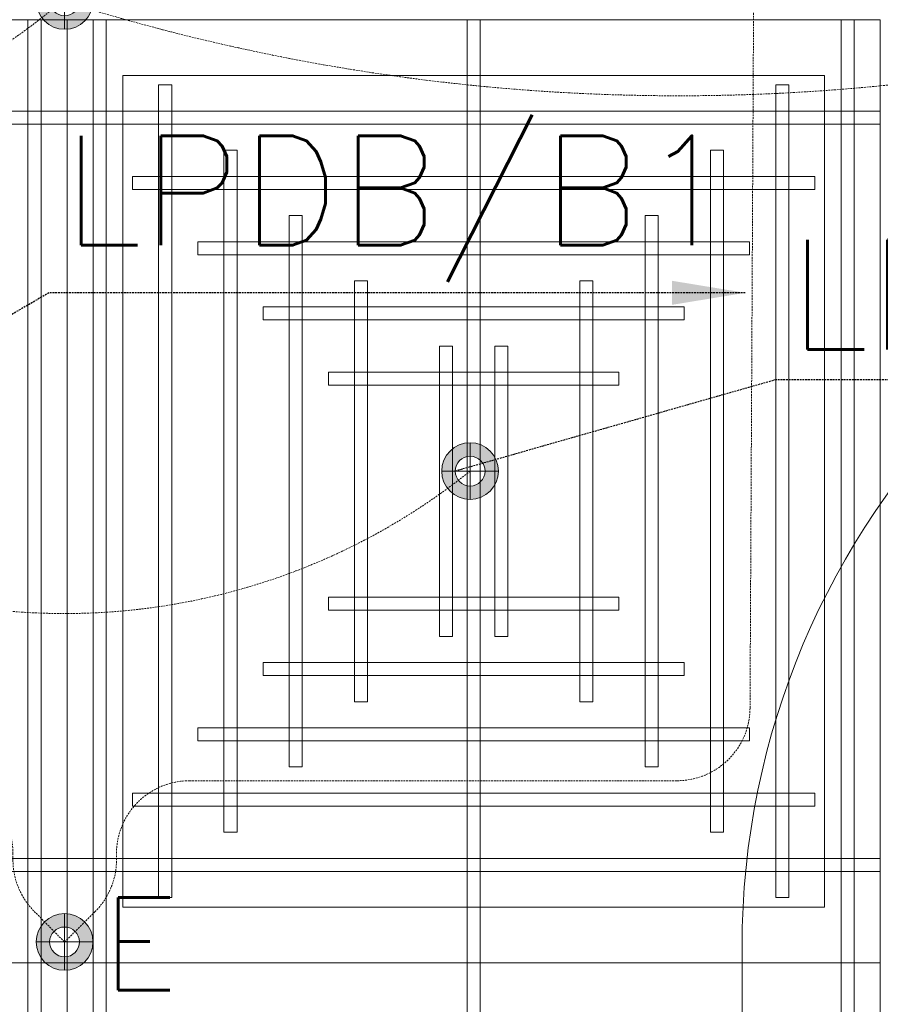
# Model space of a CAD drawing. Header units: millimetres. Extents: x -750 to 72845, y -24282 to 18874.
# Tile 43 of 154: x 4355 to 5532, y 11033 to 12381. Entities that reach past the tile are written whole.
import ezdxf
from ezdxf.enums import TextEntityAlignment as Align

# ---------------------------------------------------------------- set-up
doc = ezdxf.new("R2010")
doc.units = ezdxf.units.MM
doc.header["$MEASUREMENT"] = 0
doc.linetypes.add('DASHED', pattern=[19.05, 12.7, -6.35])
doc.linetypes.add('HIDDENX2', pattern=[0.75, 0.5, -0.25])
doc.layers.get('0').update_dxf_attribs({"lineweight": 5})
for name, color, linetype, lineweight in [('E Celing Lighting', 5, 'DASHED', 5), ('IRISH HOUSE_FF46_HYD AIRPORT_HVAC DUCTING LAYOUT 3$0$Ceiling', 14, 'Continuous', 9), ('IRISH HOUSE_FF46_HYD AIRPORT_HVAC DUCTING LAYOUT 3$0$Grey', 8, 'Continuous', 9), ('Lighting (Ceiling)', 160, 'Continuous', 15), ('M-MEP-ELLG-CABLE', 146, 'HIDDENX2', 20), ('M-MEP-ELPR-EQUIP', 6, 'Continuous', 20), ('M-MEP-GEN', 7, 'Continuous', 5)]:
    doc.layers.add(name, color=color, linetype=linetype, lineweight=lineweight)
doc.layers.add('IRISH HOUSE_FF46_HYD AIRPORT_HVAC DUCTING LAYOUT 3$0$RCP LAYOUT', color=8, linetype='Continuous')
doc.styles.add('Oswald Light', font='txt')
doc.styles.get("Standard").update_dxf_attribs({"font": 'romans.shx'})
doc.dimstyles.new('MDS-50', dxfattribs={"dimtxt": 100, "dimasz": 100, "dimexe": 50, "dimexo": 50, "dimgap": 25, "dimtad": 1, "dimdec": 0, "dimtxsty": 'Oswald Light', "dimcen": 0, "dimdle": 1.5875, "dimazin": 0, "dimtfac": 1, "dimtdec": 0, "dimtix": 1, "dimtmove": 0, "dimatfit": 0, "dimfxl": 0, "dimfrac": 2, "dimtolj": 1, "dimarcsym": 0})

# ---------------------------------------------------------------- blocks, each defined once
blk = doc.blocks.new('cl')
at = {"layer": 'Lighting (Ceiling)'}
h = blk.add_hatch(color=0, dxfattribs=at)
h.dxf.hatch_style = 1
h.paths.add_polyline_path([(1.533, 0.03, 1), (-1.533, 0.03, 1)])
h.paths.add_polyline_path([(-0.806, 0.03, -1), (0.806, 0.03, -1)], flags=16)
at = {"layer": 'Lighting (Ceiling)', "color": 0}
for p, q in [((0, 1.562), (0, -1.503)), ((-1.533, 0.03), (1.533, 0.03))]:
    blk.add_line(p, q, dxfattribs=at)
for radius in [1.533, 0.806]:
    blk.add_circle((0, 0.03), radius, dxfattribs=at)
at = {"color": 0}
blk.add_attdef('NAME', text='', height=5, dxfattribs=at).set_placement((0.838, 2.713), align=Align.MIDDLE_CENTER)
blk = doc.blocks.new('IRISH HOUSE_FF46_HYD AIRPORT_HVAC DUCTING LAYOUT 3$0$IRISH HOUSE-RCP LAYOUT')
at = {"color": 8, "lineweight": 0, "ltscale": 0.25}
for p, q in [((4073.1, 3209.1), (2960.8, 3209.1)), ((4073.1, 1918.2), (4073.1, 3209.1)), ((5185.4, 3209.1), (4073.1, 3209.1)), ((4073.1, 3209.1), (4073.1, 1918.2)), ((5185.4, 1918.2), (5185.4, 3209.1)), ((5109.2, 3132.9), (4149.3, 3132.9)), ((4149.3, 3132.9), (4149.3, 1994.4)), ((5109.2, 1994.4), (5109.2, 3132.9)), ((4149.3, 1994.4), (5109.2, 1994.4)), ((2960.8, 1918.2), (4073.1, 1918.2)), ((2960.8, 1918.2), (4073.1, 1918.2)), ((4073.1, 1918.2), (4073.1, 627.3)), ((4073.1, 1918.2), (5185.4, 1918.2)), ((4073.1, 627.3), (4073.1, 1918.2)), ((4073.1, 1918.2), (5185.4, 1918.2)), ((5185.4, 1918.2), (5185.4, 627.3))]:
    blk.add_line(p, q, dxfattribs=at)
at = {"layer": 'IRISH HOUSE_FF46_HYD AIRPORT_HVAC DUCTING LAYOUT 3$0$Ceiling', "color": 8, "lineweight": 0, "ltscale": 0.25}
for p, q in [((4037.4, 3209.1), (4019.5, 3209.1)), ((4019.5, 3209.1), (4019.5, 1918.2)), ((4037.4, 1918.2), (4037.4, 3209.1)), ((4108.9, 3209.1), (4126.7, 3209.1)), ((4108.9, 1918.2), (4108.9, 3209.1)), ((4126.7, 3209.1), (4126.7, 1918.2)), ((4638.2, 3209.1), (4620.3, 3209.1)), ((4620.3, 3209.1), (4620.3, 1918.2)), ((4638.2, 1918.2), (4638.2, 3209.1)), ((5149.6, 3209.1), (5131.8, 3209.1)), ((5131.8, 3209.1), (5131.8, 1918.2)), ((5149.6, 1918.2), (5149.6, 3209.1)), ((4216.1, 3119.8), (4198.2, 3119.8)), ((4198.2, 3119.8), (4198.2, 2007.6)), ((4216.1, 2007.6), (4216.1, 3119.8)), ((5060.3, 3119.8), (5042.4, 3119.8)), ((5042.4, 3119.8), (5042.4, 2007.6)), ((5060.3, 2007.6), (5060.3, 3119.8)), ((4073.1, 3084), (2960.8, 3084)), ((4073.1, 3066.1), (4073.1, 3084)), ((5185.4, 3084), (4073.1, 3084)), ((4073.1, 3084), (4073.1, 3066.1)), ((5185.4, 3066.1), (5185.4, 3084)), ((2960.8, 3066.1), (4073.1, 3066.1)), ((4073.1, 3066.1), (5185.4, 3066.1)), ((4305.5, 3030.4), (4287.6, 3030.4)), ((4287.6, 3030.4), (4287.6, 2096.9)), ((4305.5, 2096.9), (4305.5, 3030.4)), ((4970.9, 3030.4), (4953, 3030.4)), ((4953, 3030.4), (4953, 2096.9)), ((4970.9, 2096.9), (4970.9, 3030.4)), ((4162.5, 2994.7), (4162.5, 2976.8)), ((5095.9, 2994.7), (4162.5, 2994.7)), ((5095.9, 2976.8), (5095.9, 2994.7)), ((4162.5, 2976.8), (5095.9, 2976.8)), ((4394.8, 2941), (4376.9, 2941)), ((4376.9, 2941), (4376.9, 2186.3)), ((4394.8, 2186.3), (4394.8, 2941)), ((4881.5, 2941), (4863.7, 2941)), ((4863.7, 2941), (4863.7, 2186.3)), ((4881.5, 2186.3), (4881.5, 2941)), ((4251.8, 2905.3), (4251.8, 2887.4)), ((5006.6, 2905.3), (4251.8, 2905.3)), ((5006.6, 2887.4), (5006.6, 2905.3)), ((4251.8, 2887.4), (5006.6, 2887.4)), ((4484.2, 2851.7), (4466.3, 2851.7)), ((4466.3, 2851.7), (4466.3, 2275.7)), ((4484.2, 2275.7), (4484.2, 2851.7)), ((4774.2, 2851.7), (4792.1, 2851.7)), ((4774.2, 2275.7), (4774.2, 2851.7)), ((4792.1, 2851.7), (4792.1, 2275.7)), ((4341.2, 2815.9), (4341.2, 2798.1)), ((4917.2, 2815.9), (4341.2, 2815.9)), ((4917.2, 2798.1), (4917.2, 2815.9)), ((4341.2, 2798.1), (4917.2, 2798.1)), ((4600.3, 2762.3), (4582.5, 2762.3)), ((4582.5, 2762.3), (4582.5, 2365)), ((4600.3, 2365), (4600.3, 2762.3)), ((4658, 2762.3), (4675.9, 2762.3)), ((4658, 2365), (4658, 2762.3)), ((4675.9, 2762.3), (4675.9, 2365)), ((4430.6, 2726.6), (4430.6, 2708.7)), ((4827.8, 2726.6), (4430.6, 2726.6)), ((4827.8, 2708.7), (4827.8, 2726.6)), ((4430.6, 2708.7), (4827.8, 2708.7)), ((4430.6, 2400.8), (4430.6, 2418.7)), ((4430.6, 2418.7), (4827.8, 2418.7)), ((4827.8, 2418.7), (4827.8, 2400.8)), ((4827.8, 2400.8), (4430.6, 2400.8)), ((4582.5, 2365), (4600.3, 2365)), ((4675.9, 2365), (4658, 2365)), ((4341.2, 2311.4), (4341.2, 2329.3)), ((4341.2, 2329.3), (4917.2, 2329.3)), ((4917.2, 2329.3), (4917.2, 2311.4)), ((4917.2, 2311.4), (4341.2, 2311.4)), ((4466.3, 2275.7), (4484.2, 2275.7)), ((4792.1, 2275.7), (4774.2, 2275.7)), ((4251.8, 2222.1), (4251.8, 2239.9)), ((4251.8, 2239.9), (5006.5, 2239.9)), ((5006.5, 2239.9), (5006.5, 2222.1)), ((5006.5, 2222.1), (4251.8, 2222.1)), ((4376.9, 2186.3), (4394.8, 2186.3)), ((4863.7, 2186.3), (4881.5, 2186.3)), ((4162.5, 2132.7), (4162.5, 2150.6)), ((4162.5, 2150.6), (5095.9, 2150.6)), ((5095.9, 2150.6), (5095.9, 2132.7)), ((5095.9, 2132.7), (4162.5, 2132.7)), ((4287.6, 2096.9), (4305.5, 2096.9)), ((4953, 2096.9), (4970.9, 2096.9)), ((2960.8, 2061.2), (4073.1, 2061.2)), ((4073.1, 2061.2), (4073.1, 2043.3)), ((4073.1, 2061.2), (5185.4, 2061.2)), ((4073.1, 2043.3), (4073.1, 2061.2)), ((5185.4, 2061.2), (5185.4, 2043.3)), ((4073.1, 2043.3), (2960.8, 2043.3)), ((5185.4, 2043.3), (4073.1, 2043.3)), ((4198.2, 2007.6), (4216.1, 2007.6)), ((5042.4, 2007.6), (5060.3, 2007.6)), ((4019.5, 1918.2), (4037.4, 1918.2)), ((4019.5, 627.3), (4019.5, 1918.2)), ((4019.5, 1918.2), (4037.4, 1918.2)), ((4037.4, 1918.2), (4037.4, 627.3)), ((4126.7, 1918.2), (4108.9, 1918.2)), ((4126.7, 1918.2), (4108.9, 1918.2)), ((4108.9, 1918.2), (4108.9, 627.3)), ((4126.7, 627.3), (4126.7, 1918.2)), ((4620.3, 1918.2), (4638.2, 1918.2)), ((4620.3, 627.3), (4620.3, 1918.2)), ((4620.3, 1918.2), (4638.2, 1918.2)), ((4638.2, 1918.2), (4638.2, 627.3)), ((5131.8, 1918.2), (5149.6, 1918.2)), ((5131.8, 627.3), (5131.8, 1918.2)), ((5131.8, 1918.2), (5149.6, 1918.2)), ((5149.6, 1918.2), (5149.6, 627.3))]:
    blk.add_line(p, q, dxfattribs=at)
at = {"layer": 'IRISH HOUSE_FF46_HYD AIRPORT_HVAC DUCTING LAYOUT 3$0$Grey', "color": 8, "lineweight": 0, "ltscale": 0.25}
blk.add_line((4996.3, 1939.6), (4996.3, -1859.5), dxfattribs=at)
blk.add_arc((6063.1, 1939.6), 1066.8, 90, 180, dxfattribs=at)
blk = doc.blocks.new('IRISH HOUSE_FF46_HYD AIRPORT_HVAC DUCTING LAYOUT 3')
at = {"layer": 'IRISH HOUSE_FF46_HYD AIRPORT_HVAC DUCTING LAYOUT 3$0$RCP LAYOUT', "lineweight": 0}
blk.add_blockref('IRISH HOUSE_FF46_HYD AIRPORT_HVAC DUCTING LAYOUT 3$0$IRISH HOUSE-RCP LAYOUT', (0, 0), dxfattribs=at)

msp = doc.modelspace()

# ---------------------------------------------------------------- linework, layer by layer
at = {"layer": 'M-MEP-ELLG-CABLE', "color": 5, "ltscale": 5, "elevation": 1}
msp.add_lwpolyline([(5169, 8864.7), (5169, 10446.3, 0.414214), (5069, 10546.3), (2865.2, 10546.3, 0.198351), (2794.6, 10517.2), (2752.9, 10475.6), (2711.3, 10517.5, -0.197928), (2682.3, 10588), (2682.3, 11239.7, -0.414214), (2782.3, 11339.7), (4246, 11339.7, -0.414214), (4346, 11239.7), (4346, 11230.9, 0.197928), (4375.1, 11160.4), (4416.6, 11118.5), (4458.2, 11159.9, 0.199474), (4487.6, 11230.8), (4487.6, 11239.2, -0.414214), (4587.6, 11339.2), (5254.2, 11339.2, 0.412724), (5354.2, 11438.7), (5363, 13170.4, 0.415705)], format="xyb", dxfattribs=at)
at = {"layer": 'M-MEP-ELLG-CABLE', "color": 1, "ltscale": 5, "elevation": 1}
for points in [[(7189.5, 13050.1, -0.273255), (4413.8, 12406.6, -0.368803), (3304.7, 12406.6, -0.351543), (2198.2, 12407.3, 0.679195), (1643.7, 11763.7, 0.350709), (2752.9, 11762.9, 0.368803), (3861.9, 11762.9, 0.351324), (4971.3, 11762.9)], [(1643.6, 6613.8, -0.393119), (2198.1, 7257.4, 0.351512), (3304.7, 7256.7, 0.367873), (4416.6, 7256.7, 0.57746), (4971.2, 7900.3, -0.229868), (3862, 7900.3, -0.205322), (3307.5, 8543.8, -0.665275), (2752.9, 9188.3, 0.339178), (3862, 9187.6, 0.339854), (4971.2, 9187.6, 0.697637), (4417, 9830.5, -0.350709), (3307.9, 9831.2, -0.698185), (3862, 10474.9, 0.354131), (4971.2, 10474.9, 0.258947), (3307.5, 11118.5, -0.350584), (2198.1, 11119.3)]]:
    msp.add_lwpolyline(points, format="xyb", dxfattribs=at)

# ---------------------------------------------------------------- block references
at = {"layer": 'E Celing Lighting', "color": 1, "xscale": 25.32885420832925, "yscale": 25.32885420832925, "zscale": 25.32885420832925}
for p in [(4416.7, 12405.8), (4971.3, 11762.2)]:
    msp.add_blockref('cl', p, dxfattribs=at)
at = {"layer": 'E Celing Lighting', "color": 5}
ref = msp.add_blockref('cl', (4416.6, 11117.8), dxfattribs=dict(at, xscale=-25.32885420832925, yscale=25.32885420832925, zscale=25.32885420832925))
ref.add_attrib('NAME', 'E', dxfattribs={"layer": '0', "color": 0, "height": 126.6}).set_placement((4519.8, 11116), align=Align.MIDDLE_CENTER)
at = {"layer": 'M-MEP-ELPR-EQUIP'}
msp.add_blockref('IRISH HOUSE_FF46_HYD AIRPORT_HVAC DUCTING LAYOUT 3', (347, 9171.7), dxfattribs=at)

# ---------------------------------------------------------------- texts
at = {"layer": 'M-MEP-GEN', "char_height": 150, "width": 664.012, "attachment_point": 4}
for s, insert in [('{\\Fsimplex|c0;LPDB/B1}', (4413.4, 12122, 0)), ('{\\Fsimplex|c0;LPDB/R2}', (5407.3, 11979.4, 0))]:
    msp.add_mtext(s, dxfattribs=dict(at, insert=insert))

# ---------------------------------------------------------------- leaders
at = {"layer": 'M-MEP-ELLG-CABLE', "color": 1, "ltscale": 5}
for points in [[(5347.7, 12007), (4395.3, 12007), (4055.7, 11809.4)], [(6388.5, 11888), (5389.4, 11888), (4950.9, 11762.9)]]:
    msp.add_leader(points, dimstyle='MDS-50', override={"dimtad": 0}, dxfattribs=at)

doc.saveas('drawing.dxf')
